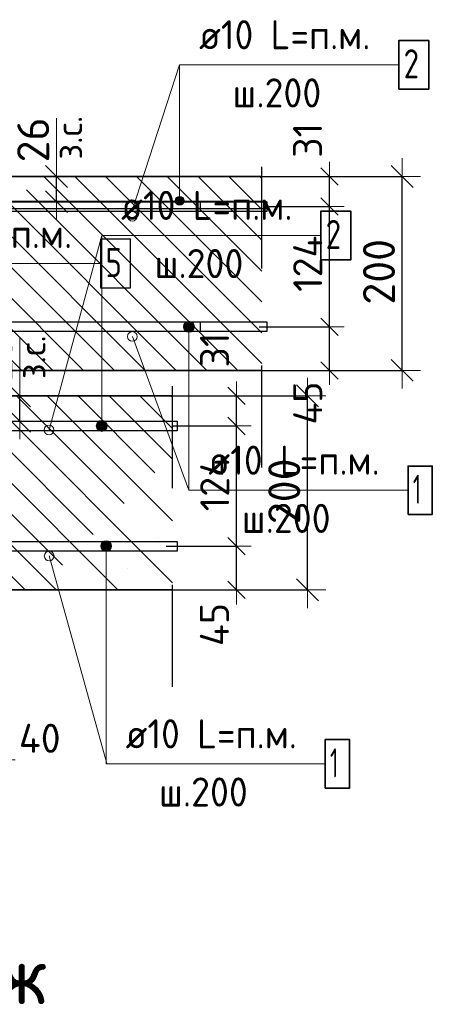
# Model space of a CAD drawing. Header units: metres. Extents: x -38 to 97, y -15 to 21.
# Tile 31 of 114: x 72.47 to 72.895, y 2.765 to 3.78. Entities that reach past the tile are written whole.
import ezdxf

# ---------------------------------------------------------------- set-up
doc = ezdxf.new("R2010")
doc.units = ezdxf.units.M
doc.header["$PDMODE"] = 65
doc.linetypes.add('______4', pattern=[0.135, 0.105, -0.03])
for name, color, linetype, lineweight in [('XR$3$Арм. стержнями верхней зоны', 180, 'Continuous', 35), ('XR$3$Арм. стержнями нижней зоны', 180, 'Continuous', 35), ('XR$3$Арм.стержн. Арматура края', 96, 'Continuous', 35), ('XR$3$Арм.стержн. Доп. арматура', 180, 'Continuous', 35), ('XR$3$Размерная линия (1)', 7, 'Continuous', 13), ('XR$3$Размерная линия_ общее', 7, 'Continuous', 13), ('XR$5$Арм. стержнями верхней зоны', 180, 'Continuous', 35), ('XR$5$Арм. стержнями нижней зоны', 180, 'Continuous', 35), ('XR$5$Арм.стержн. Арматура края', 96, 'Continuous', 35), ('XR$5$ВК__отв в полу 1-2 эт', 220, 'Continuous', 25), ('XR$5$Размерная линия (1)', 7, 'Continuous', 13), ('XR$5$Размерная линия_ общее', 7, 'Continuous', 13)]:
    doc.layers.add(name, color=color, linetype=linetype, lineweight=lineweight)
doc.styles.add('ISOCPEUR', font='txt')
doc.dimstyles.new('DIMSTYLE_11', dxfattribs={"dimtxt": 0.033, "dimasz": 0.0375, "dimexe": 0, "dimexo": 0, "dimgap": 0.0165, "dimtad": 2, "dimdec": 0, "dimlfac": 1000, "dimrnd": 1, "dimzin": 12, "dimdsep": 46, "dimtxsty": 'ISOCPEUR', "dimblk1": 'ALL_ML_STRICH', "dimblk2": 'ALL_ML_STRICH', "dimsah": 1, "dimcen": 0, "dimclrd": 7, "dimclre": 256, "dimclrt": 7, "dimadec": 0, "dimazin": 0, "dimtfac": 1, "dimtdec": 0, "dimtix": 1, "dimtmove": 2, "dimatfit": 3, "dimfxl": 0, "dimtvp": 1.2, "dimtzin": 0, "dimlwd": 0, "dimlwe": -3, "dimarcsym": 0})
doc.dimstyles.new('DIMSTYLE_12', dxfattribs={"dimtxt": 0.03, "dimasz": 0.03, "dimexe": 0, "dimexo": 0, "dimgap": 0.015, "dimtad": 2, "dimdec": 0, "dimlfac": 1000, "dimrnd": 1, "dimzin": 12, "dimdsep": 46, "dimtxsty": 'ISOCPEUR', "dimblk1": 'ALL_ML_STRICH', "dimblk2": 'ALL_ML_STRICH', "dimsah": 1, "dimcen": 0, "dimclrd": 7, "dimclre": 256, "dimclrt": 7, "dimadec": 0, "dimazin": 0, "dimtfac": 1, "dimtdec": 0, "dimtix": 1, "dimtmove": 2, "dimatfit": 3, "dimfxl": 0, "dimtzin": 0, "dimlwd": 0, "dimlwe": -3, "dimarcsym": 0})
doc.dimstyles.new('DIMSTYLE_14', dxfattribs={"dimtxt": 0.03, "dimasz": 0.03, "dimexe": 0, "dimexo": 0, "dimgap": 0.015, "dimtad": 2, "dimdec": 0, "dimlfac": 1000, "dimrnd": 1, "dimzin": 12, "dimdsep": 46, "dimtxsty": 'ISOCPEUR', "dimblk1": 'ALL_ML_STRICH', "dimblk2": 'ALL_ML_STRICH', "dimsah": 1, "dimcen": 0, "dimclrd": 7, "dimclre": 256, "dimclrt": 7, "dimadec": 0, "dimazin": 0, "dimtfac": 1, "dimtdec": 0, "dimtix": 1, "dimtmove": 2, "dimatfit": 3, "dimfxl": 0, "dimtvp": 1.2, "dimtzin": 0, "dimlwd": 0, "dimlwe": -3, "dimarcsym": 0})
doc.dimstyles.new('DIMSTYLE_8', dxfattribs={"dimtxt": 0.033, "dimasz": 0.0375, "dimexe": 0, "dimexo": 0, "dimgap": 0.0165, "dimtad": 2, "dimdec": 0, "dimlfac": 1000, "dimrnd": 1, "dimzin": 12, "dimdsep": 46, "dimtxsty": 'ISOCPEUR', "dimblk1": 'ALL_ML_STRICH', "dimblk2": 'ALL_ML_STRICH', "dimsah": 1, "dimcen": 0, "dimclrd": 7, "dimclre": 256, "dimclrt": 7, "dimadec": 0, "dimazin": 0, "dimtfac": 1, "dimtdec": 0, "dimtix": 1, "dimtmove": 2, "dimatfit": 3, "dimfxl": 0, "dimtzin": 0, "dimlwd": 0, "dimlwe": -3, "dimarcsym": 0})
pattern_1 = [(135, (0, 0), (-0.031819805, -0.031819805), [0.4, -0.05, 0, -0.05]), (135, (-0.01591, -0.01591), (-0.031819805, -0.031819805), [0.8, -0.1, 0.1, -0.1])]

# ---------------------------------------------------------------- blocks, each defined once
blk = doc.blocks.new('ALL_ML_STRICH')
at = {"color": 0, "linetype": 'ByBlock', "lineweight": -2}
for p, q in [((-0.3, -0.3), (0.3, 0.3)), ((0, -0.5), (0, 0.5)), ((-1, 0), (0.5, 0))]:
    blk.add_line(p, q, dxfattribs=at)
blk = doc.blocks.new('*D95')
at = {"layer": 'DEFPOINTS', "color": 7, "linetype": 'Continuous', "lineweight": 13, "transparency": 33554687}
for p in [(72.6929, 3.6183), (72.6929, 3.4183), (72.8644, 3.4183)]:
    blk.add_point(p, dxfattribs=at)
at = {"layer": 'XR$3$Размерная линия_ общее', "color": 253, "linetype": 'Continuous', "lineweight": -2, "true_color": 0xa0a0a0, "transparency": 33554687}
for p, q in [((72.7129, 3.6183), (72.8644, 3.6183)), ((72.7129, 3.4183), (72.8644, 3.4183))]:
    blk.add_line(p, q, dxfattribs=at)
at = {"layer": 'XR$3$Размерная линия_ общее', "color": 7, "linetype": 'Continuous', "lineweight": -2, "transparency": 33554687}
blk.add_line((72.8644, 3.4183), (72.8644, 3.6183), dxfattribs=at)
at = {"layer": 'XR$3$Размерная линия_ общее', "color": 7, "linetype": 'Continuous', "lineweight": 13, "transparency": 33554687, "xscale": 0.0375, "yscale": 0.0375, "zscale": 0.0375}
for p, rotation in [((72.8644, 3.6183), 90), ((72.8644, 3.4183), 270)]:
    blk.add_blockref('ALL_ML_STRICH', p, dxfattribs=dict(at, rotation=rotation))
at = {"layer": 'XR$3$Размерная линия_ общее', "color": 7, "linetype": 'Continuous', "lineweight": 13, "transparency": 33554687, "insert": (72.8404, 3.52), "char_height": 0.033, "width": 0.099, "attachment_point": 5, "rotation": 90, "style": 'ISOCPEUR'}
blk.add_mtext('\\A1;{200}', dxfattribs=at)
blk = doc.blocks.new('*D164')
at = {"layer": 'DEFPOINTS', "color": 7, "linetype": 'Continuous', "lineweight": 13, "transparency": 33554687}
for p in [(72.4677, 3.6183), (72.4677, 3.5923), (72.5077, 3.5923)]:
    blk.add_point(p, dxfattribs=at)
at = {"layer": 'XR$3$Размерная линия_ общее', "color": 253, "linetype": 'Continuous', "lineweight": -2, "true_color": 0xa0a0a0, "transparency": 33554687}
for p, q in [((72.4877, 3.6183), (72.5077, 3.6183)), ((72.4877, 3.5923), (72.5077, 3.5923))]:
    blk.add_line(p, q, dxfattribs=at)
at = {"layer": 'XR$3$Размерная линия_ общее', "color": 7, "linetype": 'Continuous', "lineweight": -2, "transparency": 33554687}
blk.add_line((72.5077, 3.5923), (72.5077, 3.6183), dxfattribs=at)
at = {"layer": 'XR$3$Размерная линия_ общее', "color": 7, "linetype": 'Continuous', "lineweight": 13, "transparency": 33554687, "xscale": 0.0375, "yscale": 0.0375, "zscale": 0.0375}
for p, rotation in [((72.5077, 3.6183), 90), ((72.5077, 3.5923), 270)]:
    blk.add_blockref('ALL_ML_STRICH', p, dxfattribs=dict(at, rotation=rotation))
at = {"layer": 'XR$3$Размерная линия_ общее', "color": 7, "linetype": 'Continuous', "lineweight": 13, "transparency": 33554687, "insert": (72.5072, 3.6357), "char_height": 0.027, "width": 0.00135, "attachment_point": 1, "rotation": 90, "line_spacing_factor": 0.60241, "style": 'ISOCPEUR'}
blk.add_mtext('з.с.', dxfattribs=at)
at = {"layer": 'XR$3$Размерная линия_ общее', "color": 7, "linetype": 'Continuous', "lineweight": 13, "transparency": 33554687, "insert": (72.4837, 3.656), "char_height": 0.033, "width": 0.066, "attachment_point": 5, "rotation": 90, "style": 'ISOCPEUR'}
blk.add_mtext('\\A1;{26}', dxfattribs=at)
blk = doc.blocks.new('*D213')
at = {"layer": 'DEFPOINTS', "color": 7, "linetype": 'Continuous', "lineweight": 13, "transparency": 33554687}
for p in [(72.6968, 3.4633), (72.7096, 3.4183), (72.7894, 3.4183)]:
    blk.add_point(p, dxfattribs=at)
at = {"layer": 'XR$3$Размерная линия (1)', "color": 9, "linetype": 'Continuous', "lineweight": -2, "true_color": 0xc7c7c7, "transparency": 33554687}
for p, q in [((72.7168, 3.4633), (72.7894, 3.4633)), ((72.7296, 3.4183), (72.7894, 3.4183))]:
    blk.add_line(p, q, dxfattribs=at)
at = {"layer": 'XR$3$Размерная линия (1)', "color": 7, "linetype": 'Continuous', "lineweight": -2, "transparency": 33554687}
blk.add_line((72.7894, 3.4183), (72.7894, 3.4633), dxfattribs=at)
at = {"layer": 'XR$3$Размерная линия (1)', "color": 7, "linetype": 'Continuous', "lineweight": 13, "transparency": 33554687, "xscale": 0.03, "yscale": 0.03, "zscale": 0.03}
for p, rotation in [((72.7894, 3.4633), 90), ((72.7894, 3.4183), 270)]:
    blk.add_blockref('ALL_ML_STRICH', p, dxfattribs=dict(at, rotation=rotation))
at = {"layer": 'XR$3$Размерная линия (1)', "color": 7, "linetype": 'Continuous', "lineweight": 13, "transparency": 33554687, "insert": (72.7669, 3.3846), "char_height": 0.03, "width": 0.06, "attachment_point": 5, "rotation": 90, "style": 'ISOCPEUR'}
blk.add_mtext('\\A1;{45}', dxfattribs=at)
blk = doc.blocks.new('*D214')
at = {"layer": 'DEFPOINTS', "color": 7, "linetype": 'Continuous', "lineweight": 13, "transparency": 33554687}
for p in [(72.7038, 3.5873), (72.6968, 3.4633), (72.7894, 3.4633)]:
    blk.add_point(p, dxfattribs=at)
at = {"layer": 'XR$3$Размерная линия (1)', "color": 9, "linetype": 'Continuous', "lineweight": -2, "true_color": 0xc7c7c7, "transparency": 33554687}
for p, q in [((72.7238, 3.5873), (72.7894, 3.5873)), ((72.7168, 3.4633), (72.7894, 3.4633))]:
    blk.add_line(p, q, dxfattribs=at)
at = {"layer": 'XR$3$Размерная линия (1)', "color": 7, "linetype": 'Continuous', "lineweight": -2, "transparency": 33554687}
blk.add_line((72.7894, 3.4633), (72.7894, 3.5873), dxfattribs=at)
at = {"layer": 'XR$3$Размерная линия (1)', "color": 7, "linetype": 'Continuous', "lineweight": 13, "transparency": 33554687, "xscale": 0.03, "yscale": 0.03, "zscale": 0.03}
for p, rotation in [((72.7894, 3.5873), 90), ((72.7894, 3.4633), 270)]:
    blk.add_blockref('ALL_ML_STRICH', p, dxfattribs=dict(at, rotation=rotation))
at = {"layer": 'XR$3$Размерная линия (1)', "color": 7, "linetype": 'Continuous', "lineweight": 13, "transparency": 33554687, "insert": (72.7669, 3.5283), "char_height": 0.03, "width": 0.09, "attachment_point": 5, "rotation": 90, "style": 'ISOCPEUR'}
blk.add_mtext('\\A1;{124}', dxfattribs=at)
blk = doc.blocks.new('*D215')
at = {"layer": 'DEFPOINTS', "color": 7, "linetype": 'Continuous', "lineweight": 13, "transparency": 33554687}
for p in [(72.6859, 3.6183), (72.7038, 3.5873), (72.7894, 3.5873)]:
    blk.add_point(p, dxfattribs=at)
at = {"layer": 'XR$3$Размерная линия (1)', "color": 9, "linetype": 'Continuous', "lineweight": -2, "true_color": 0xc7c7c7, "transparency": 33554687}
for p, q in [((72.7059, 3.6183), (72.7894, 3.6183)), ((72.7238, 3.5873), (72.7894, 3.5873))]:
    blk.add_line(p, q, dxfattribs=at)
at = {"layer": 'XR$3$Размерная линия (1)', "color": 7, "linetype": 'Continuous', "lineweight": -2, "transparency": 33554687}
blk.add_line((72.7894, 3.5873), (72.7894, 3.6183), dxfattribs=at)
at = {"layer": 'XR$3$Размерная линия (1)', "color": 7, "linetype": 'Continuous', "lineweight": 13, "transparency": 33554687, "xscale": 0.03, "yscale": 0.03, "zscale": 0.03}
for p, rotation in [((72.7894, 3.6183), 90), ((72.7894, 3.5873), 270)]:
    blk.add_blockref('ALL_ML_STRICH', p, dxfattribs=dict(at, rotation=rotation))
at = {"layer": 'XR$3$Размерная линия (1)', "color": 7, "linetype": 'Continuous', "lineweight": 13, "transparency": 33554687, "insert": (72.7667, 3.6556), "char_height": 0.03, "width": 0.06, "attachment_point": 5, "rotation": 90, "style": 'ISOCPEUR'}
blk.add_mtext('\\A1;{31}', dxfattribs=at)
blk = doc.blocks.new('*D381')
at = {"layer": 'DEFPOINTS', "color": 7, "linetype": 'Continuous', "lineweight": 13, "transparency": 33554687}
for p in [(72.4102, 3.132), (72.4501, 3.092), (72.4102, 3.0167)]:
    blk.add_point(p, dxfattribs=at)
at = {"layer": 'XR$5$Размерная линия (1)', "color": 9, "linetype": 'Continuous', "lineweight": -2, "true_color": 0xc7c7c7, "transparency": 33554687}
for p, q in [((72.4102, 3.112), (72.4102, 3.0167)), ((72.4501, 3.072), (72.4501, 3.0167))]:
    blk.add_line(p, q, dxfattribs=at)
at = {"layer": 'XR$5$Размерная линия (1)', "color": 7, "linetype": 'Continuous', "lineweight": -2, "transparency": 33554687}
blk.add_line((72.4102, 3.0167), (72.4501, 3.0167), dxfattribs=at)
at = {"layer": 'XR$5$Размерная линия (1)', "color": 7, "linetype": 'Continuous', "lineweight": 13, "transparency": 33554687, "xscale": 0.03, "yscale": 0.03, "zscale": 0.03, "rotation": 180}
blk.add_blockref('ALL_ML_STRICH', (72.4102, 3.0167), dxfattribs=at)
at = {"layer": 'XR$5$Размерная линия (1)', "color": 7, "linetype": 'Continuous', "lineweight": 13, "transparency": 33554687, "xscale": 0.03, "yscale": 0.03, "zscale": 0.03}
blk.add_blockref('ALL_ML_STRICH', (72.4501, 3.0167), dxfattribs=at)
at = {"layer": 'XR$5$Размерная линия (1)', "color": 7, "linetype": 'Continuous', "lineweight": 13, "transparency": 33554687, "insert": (72.4905, 3.0389), "char_height": 0.03, "width": 0.06, "attachment_point": 5, "style": 'ISOCPEUR'}
blk.add_mtext('\\A1;{40}', dxfattribs=at)
blk = doc.blocks.new('*D548')
at = {"layer": 'DEFPOINTS', "color": 7, "linetype": 'Continuous', "lineweight": 13, "transparency": 33554687}
for p in [(72.4298, 3.392), (72.4298, 3.366), (72.4698, 3.366)]:
    blk.add_point(p, dxfattribs=at)
at = {"layer": 'XR$5$Размерная линия_ общее', "color": 253, "linetype": 'Continuous', "lineweight": -2, "true_color": 0xa0a0a0, "transparency": 33554687}
for p, q in [((72.4498, 3.392), (72.4698, 3.392)), ((72.4498, 3.366), (72.4698, 3.366))]:
    blk.add_line(p, q, dxfattribs=at)
at = {"layer": 'XR$5$Размерная линия_ общее', "color": 7, "linetype": 'Continuous', "lineweight": -2, "transparency": 33554687}
blk.add_line((72.4698, 3.366), (72.4698, 3.392), dxfattribs=at)
at = {"layer": 'XR$5$Размерная линия_ общее', "color": 7, "linetype": 'Continuous', "lineweight": 13, "transparency": 33554687, "xscale": 0.0375, "yscale": 0.0375, "zscale": 0.0375}
for p, rotation in [((72.4698, 3.392), 90), ((72.4698, 3.366), 270)]:
    blk.add_blockref('ALL_ML_STRICH', p, dxfattribs=dict(at, rotation=rotation))
at = {"layer": 'XR$5$Размерная линия_ общее', "color": 7, "linetype": 'Continuous', "lineweight": 13, "transparency": 33554687, "insert": (72.4694, 3.4093), "char_height": 0.027, "width": 0.00135, "attachment_point": 1, "rotation": 90, "line_spacing_factor": 0.60241, "style": 'ISOCPEUR'}
blk.add_mtext('з.с.', dxfattribs=at)
at = {"layer": 'XR$5$Размерная линия_ общее', "color": 7, "linetype": 'Continuous', "lineweight": 13, "transparency": 33554687, "insert": (72.4458, 3.4297), "char_height": 0.033, "width": 0.066, "attachment_point": 5, "rotation": 90, "style": 'ISOCPEUR'}
blk.add_mtext('\\A1;{26}', dxfattribs=at)
blk = doc.blocks.new('*D549')
at = {"layer": 'DEFPOINTS', "color": 7, "linetype": 'Continuous', "lineweight": 13, "transparency": 33554687}
for p in [(72.6009, 3.237), (72.6137, 3.192), (72.6935, 3.192)]:
    blk.add_point(p, dxfattribs=at)
at = {"layer": 'XR$5$Размерная линия (1)', "color": 9, "linetype": 'Continuous', "lineweight": -2, "true_color": 0xc7c7c7, "transparency": 33554687}
for p, q in [((72.6209, 3.237), (72.6935, 3.237)), ((72.6337, 3.192), (72.6935, 3.192))]:
    blk.add_line(p, q, dxfattribs=at)
at = {"layer": 'XR$5$Размерная линия (1)', "color": 7, "linetype": 'Continuous', "lineweight": -2, "transparency": 33554687}
blk.add_line((72.6935, 3.192), (72.6935, 3.237), dxfattribs=at)
at = {"layer": 'XR$5$Размерная линия (1)', "color": 7, "linetype": 'Continuous', "lineweight": 13, "transparency": 33554687, "xscale": 0.03, "yscale": 0.03, "zscale": 0.03}
for p, rotation in [((72.6935, 3.237), 90), ((72.6935, 3.192), 270)]:
    blk.add_blockref('ALL_ML_STRICH', p, dxfattribs=dict(at, rotation=rotation))
at = {"layer": 'XR$5$Размерная линия (1)', "color": 7, "linetype": 'Continuous', "lineweight": 13, "transparency": 33554687, "insert": (72.6707, 3.1562), "char_height": 0.03, "width": 0.06, "attachment_point": 5, "rotation": 90, "style": 'ISOCPEUR'}
blk.add_mtext('\\A1;{45}', dxfattribs=at)
blk = doc.blocks.new('*D550')
at = {"layer": 'DEFPOINTS', "color": 7, "linetype": 'Continuous', "lineweight": 13, "transparency": 33554687}
for p in [(72.6079, 3.361), (72.6009, 3.237), (72.6935, 3.237)]:
    blk.add_point(p, dxfattribs=at)
at = {"layer": 'XR$5$Размерная линия (1)', "color": 9, "linetype": 'Continuous', "lineweight": -2, "true_color": 0xc7c7c7, "transparency": 33554687}
for p, q in [((72.6279, 3.361), (72.6935, 3.361)), ((72.6209, 3.237), (72.6935, 3.237))]:
    blk.add_line(p, q, dxfattribs=at)
at = {"layer": 'XR$5$Размерная линия (1)', "color": 7, "linetype": 'Continuous', "lineweight": -2, "transparency": 33554687}
blk.add_line((72.6935, 3.237), (72.6935, 3.361), dxfattribs=at)
at = {"layer": 'XR$5$Размерная линия (1)', "color": 7, "linetype": 'Continuous', "lineweight": 13, "transparency": 33554687, "xscale": 0.03, "yscale": 0.03, "zscale": 0.03}
for p, rotation in [((72.6935, 3.361), 90), ((72.6935, 3.237), 270)]:
    blk.add_blockref('ALL_ML_STRICH', p, dxfattribs=dict(at, rotation=rotation))
at = {"layer": 'XR$5$Размерная линия (1)', "color": 7, "linetype": 'Continuous', "lineweight": 13, "transparency": 33554687, "insert": (72.671, 3.302), "char_height": 0.03, "width": 0.09, "attachment_point": 5, "rotation": 90, "style": 'ISOCPEUR'}
blk.add_mtext('\\A1;{124}', dxfattribs=at)
blk = doc.blocks.new('*D551')
at = {"layer": 'DEFPOINTS', "color": 7, "linetype": 'Continuous', "lineweight": 13, "transparency": 33554687}
for p in [(72.59, 3.392), (72.6079, 3.361), (72.6935, 3.361)]:
    blk.add_point(p, dxfattribs=at)
at = {"layer": 'XR$5$Размерная линия (1)', "color": 9, "linetype": 'Continuous', "lineweight": -2, "true_color": 0xc7c7c7, "transparency": 33554687}
for p, q in [((72.61, 3.392), (72.6935, 3.392)), ((72.6279, 3.361), (72.6935, 3.361))]:
    blk.add_line(p, q, dxfattribs=at)
at = {"layer": 'XR$5$Размерная линия (1)', "color": 7, "linetype": 'Continuous', "lineweight": -2, "transparency": 33554687}
blk.add_line((72.6935, 3.361), (72.6935, 3.392), dxfattribs=at)
at = {"layer": 'XR$5$Размерная линия (1)', "color": 7, "linetype": 'Continuous', "lineweight": 13, "transparency": 33554687, "xscale": 0.03, "yscale": 0.03, "zscale": 0.03}
for p, rotation in [((72.6935, 3.392), 90), ((72.6935, 3.361), 270)]:
    blk.add_blockref('ALL_ML_STRICH', p, dxfattribs=dict(at, rotation=rotation))
at = {"layer": 'XR$5$Размерная линия (1)', "color": 7, "linetype": 'Continuous', "lineweight": 13, "transparency": 33554687, "insert": (72.6708, 3.4393), "char_height": 0.03, "width": 0.06, "attachment_point": 5, "rotation": 90, "style": 'ISOCPEUR'}
blk.add_mtext('\\A1;{31}', dxfattribs=at)
blk = doc.blocks.new('*D557')
at = {"layer": 'DEFPOINTS', "color": 7, "linetype": 'Continuous', "lineweight": 13, "transparency": 33554687}
for p in [(72.5952, 3.392), (72.5952, 3.192), (72.7667, 3.192)]:
    blk.add_point(p, dxfattribs=at)
at = {"layer": 'XR$5$Размерная линия_ общее', "color": 253, "linetype": 'Continuous', "lineweight": -2, "true_color": 0xa0a0a0, "transparency": 33554687}
for p, q in [((72.6152, 3.392), (72.7667, 3.392)), ((72.6152, 3.192), (72.7667, 3.192))]:
    blk.add_line(p, q, dxfattribs=at)
at = {"layer": 'XR$5$Размерная линия_ общее', "color": 7, "linetype": 'Continuous', "lineweight": -2, "transparency": 33554687}
blk.add_line((72.7667, 3.192), (72.7667, 3.392), dxfattribs=at)
at = {"layer": 'XR$5$Размерная линия_ общее', "color": 7, "linetype": 'Continuous', "lineweight": 13, "transparency": 33554687, "xscale": 0.0375, "yscale": 0.0375, "zscale": 0.0375}
for p, rotation in [((72.7667, 3.392), 90), ((72.7667, 3.192), 270)]:
    blk.add_blockref('ALL_ML_STRICH', p, dxfattribs=dict(at, rotation=rotation))
at = {"layer": 'XR$5$Размерная линия_ общее', "color": 7, "linetype": 'Continuous', "lineweight": 13, "transparency": 33554687, "insert": (72.7427, 3.2936), "char_height": 0.033, "width": 0.099, "attachment_point": 5, "rotation": 90, "style": 'ISOCPEUR'}
blk.add_mtext('\\A1;{200}', dxfattribs=at)

msp = doc.modelspace()

# ---------------------------------------------------------------- hatches: boundary and pattern name
at = {"linetype": 'Continuous', "lineweight": 25, "transparency": 33554687}
h = msp.add_hatch(dxfattribs=at)
h.set_pattern_fill('__________540', scale=0.015, style=0, pattern_type=2)
h.set_pattern_definition(pattern_1)
h.paths.add_polyline_path([(72.3459, 3.6183), (72.3459, 3.4183), (72.7196, 3.4183), (72.7196, 3.6183)], flags=0)
at = {"linetype": 'Continuous', "lineweight": 13, "transparency": 33554687}
h = msp.add_hatch(dxfattribs=at)
h.set_pattern_fill('__________540', scale=0.015, style=0, pattern_type=2)
h.set_pattern_definition(pattern_1)
h.paths.add_polyline_path([(72.2001, 3.392), (72.2001, 3.192), (72.6273, 3.192), (72.6273, 3.392)], flags=0)
at = {"layer": 'XR$3$Арм. стержнями верхней зоны', "linetype": 'Continuous', "lineweight": 13, "transparency": 33554687}
for points in [[(72.6386, 3.5956), (72.6309, 3.5956), (72.6303, 3.5933)], [(72.6386, 3.5956), (72.6303, 3.5933), (72.6393, 3.5933)], [(72.637, 3.5972), (72.6325, 3.5972), (72.6309, 3.5956)], [(72.637, 3.5972), (72.6309, 3.5956), (72.6386, 3.5956)], [(72.6325, 3.5972), (72.637, 3.5972), (72.6348, 3.5978)], [(72.6393, 3.5933), (72.6303, 3.5933), (72.6309, 3.5911)], [(72.6393, 3.5933), (72.6309, 3.5911), (72.6386, 3.5911)], [(72.6386, 3.5911), (72.6309, 3.5911), (72.6325, 3.5894)], [(72.6386, 3.5911), (72.6325, 3.5894), (72.637, 3.5894)], [(72.637, 3.5894), (72.6325, 3.5894), (72.6348, 3.5888)]]:
    msp.add_hatch(color=7, dxfattribs=at).paths.add_polyline_path(points)
at = {"layer": 'XR$3$Арм. стержнями нижней зоны', "linetype": 'Continuous', "lineweight": 13, "transparency": 33554687}
for points in [[(72.6388, 3.4633), (72.65, 3.4633), (72.6493, 3.4661)], [(72.6388, 3.4633), (72.6493, 3.4661), (72.6396, 3.4661)], [(72.6396, 3.4605), (72.65, 3.4633), (72.6388, 3.4633)], [(72.6396, 3.4661), (72.6493, 3.4661), (72.6472, 3.4681)], [(72.6396, 3.4661), (72.6472, 3.4681), (72.6416, 3.4681)], [(72.6396, 3.4605), (72.6493, 3.4605), (72.65, 3.4633)], [(72.6416, 3.4681), (72.6472, 3.4681), (72.6444, 3.4689)], [(72.6416, 3.4585), (72.6493, 3.4605), (72.6396, 3.4605)], [(72.6416, 3.4585), (72.6472, 3.4585), (72.6493, 3.4605)], [(72.6472, 3.4585), (72.6416, 3.4585), (72.6444, 3.4577)]]:
    msp.add_hatch(color=7, dxfattribs=at).paths.add_polyline_path(points)
at = {"layer": 'XR$5$Арм. стержнями верхней зоны', "linetype": 'Continuous', "lineweight": 13, "transparency": 33554687}
for points in [[(72.5592, 3.3638), (72.5496, 3.3638), (72.5488, 3.361)], [(72.5592, 3.3638), (72.5488, 3.361), (72.56, 3.361)], [(72.5572, 3.3658), (72.5516, 3.3658), (72.5496, 3.3638)], [(72.5572, 3.3658), (72.5496, 3.3638), (72.5592, 3.3638)], [(72.5516, 3.3658), (72.5572, 3.3658), (72.5544, 3.3666)], [(72.56, 3.361), (72.5488, 3.361), (72.5496, 3.3582)], [(72.56, 3.361), (72.5496, 3.3582), (72.5592, 3.3582)], [(72.5592, 3.3582), (72.5496, 3.3582), (72.5516, 3.3561)], [(72.5592, 3.3582), (72.5516, 3.3561), (72.5572, 3.3561)], [(72.5572, 3.3561), (72.5516, 3.3561), (72.5544, 3.3553)]]:
    msp.add_hatch(color=7, dxfattribs=at).paths.add_polyline_path(points)
at = {"layer": 'XR$5$Арм. стержнями нижней зоны', "linetype": 'Continuous', "lineweight": 13, "transparency": 33554687}
for points in [[(72.5534, 3.237), (72.5646, 3.237), (72.5639, 3.2398)], [(72.5534, 3.237), (72.5639, 3.2398), (72.5542, 3.2398)], [(72.5542, 3.2398), (72.5639, 3.2398), (72.5618, 3.2418)], [(72.5542, 3.2398), (72.5618, 3.2418), (72.5562, 3.2418)], [(72.5562, 3.2418), (72.5618, 3.2418), (72.559, 3.2426)], [(72.5542, 3.2342), (72.5646, 3.237), (72.5534, 3.237)], [(72.5542, 3.2342), (72.5639, 3.2342), (72.5646, 3.237)], [(72.5562, 3.2321), (72.5639, 3.2342), (72.5542, 3.2342)], [(72.5562, 3.2321), (72.5618, 3.2321), (72.5639, 3.2342)], [(72.5618, 3.2321), (72.5562, 3.2321), (72.559, 3.2313)]]:
    msp.add_hatch(color=7, dxfattribs=at).paths.add_polyline_path(points)

# ---------------------------------------------------------------- linework, layer by layer
at = {"color": 7, "linetype": 'Continuous', "lineweight": 13, "transparency": 33554687}
for p, q in [((72.5859, 3.5833), (72.6348, 3.7335)), ((72.5077, 3.6183), (72.5077, 3.6783)), ((72.586, 3.4533), (72.6444, 3.2947)), ((72.4698, 3.392), (72.4698, 3.452))]:
    msp.add_line(p, q, dxfattribs=at)
at = {"color": 7, "linetype": '______4', "lineweight": 25, "transparency": 33554687}
for p, q in [((72.7196, 3.3183), (72.7196, 3.7183)), ((72.6273, 3.092), (72.6273, 3.492))]:
    msp.add_line(p, q, dxfattribs=at)
at = {"color": 7, "linetype": 'Continuous', "lineweight": 35, "transparency": 33554687}
for p, q in [((72.7196, 3.6183), (72.3459, 3.6183)), ((72.3459, 3.4183), (72.7196, 3.4183)), ((72.6273, 3.392), (72.2001, 3.392)), ((72.4501, 3.192), (72.6273, 3.192))]:
    msp.add_line(p, q, dxfattribs=at)
at = {"color": 7, "linetype": 'Continuous', "lineweight": 13, "transparency": 33554687}
for centre in [(72.5859, 3.5773), (72.586, 3.4533), (72.5001, 3.3569), (72.5002, 3.2269)]:
    msp.add_circle(centre, 0.005, dxfattribs=at)
at = {"layer": 'XR$3$Арм. стержнями верхней зоны', "color": 7, "linetype": 'Continuous', "lineweight": 13, "transparency": 33554687}
for p, q in [((72.6348, 3.7335), (72.8608, 3.7335)), ((72.6348, 3.7335), (72.6348, 3.5933)), ((72.6348, 3.5978), (72.6348, 3.5978)), ((72.6303, 3.5933), (72.6303, 3.5933)), ((72.6348, 3.5888), (72.6348, 3.5888)), ((72.6393, 3.5933), (72.6393, 3.5933))]:
    msp.add_line(p, q, dxfattribs=at)
at = {"layer": 'XR$3$Арм. стержнями верхней зоны', "color": 7, "linetype": 'Continuous', "lineweight": 35, "transparency": 33554687}
msp.add_lwpolyline([(72.8608, 3.7085), (72.8918, 3.7085), (72.8918, 3.7585), (72.8608, 3.7585), (72.8608, 3.7085)], dxfattribs=at)
at = {"layer": 'XR$3$Арм. стержнями верхней зоны', "color": 4, "linetype": 'Continuous', "lineweight": 25, "transparency": 33554687}
msp.add_lwpolyline([(72.1459, 3.5923), (72.7246, 3.5923), (72.7246, 3.5823), (72.1459, 3.5823), (72.1459, 3.5923)], dxfattribs=at)
at = {"layer": 'XR$3$Арм. стержнями верхней зоны', "color": 7, "linetype": 'Continuous', "lineweight": 13, "transparency": 33554687}
msp.add_circle((72.6348, 3.5933), 0.0045, dxfattribs=at)
at = {"layer": 'XR$3$Арм. стержнями нижней зоны', "color": 7, "linetype": 'Continuous', "lineweight": 13, "transparency": 33554687}
for p, q in [((72.6388, 3.4633), (72.6388, 3.4633)), ((72.6444, 3.4689), (72.6444, 3.4689)), ((72.6444, 3.2947), (72.6444, 3.4633)), ((72.65, 3.4633), (72.65, 3.4633)), ((72.6444, 3.4577), (72.6444, 3.4577)), ((72.6444, 3.2947), (72.8704, 3.2947))]:
    msp.add_line(p, q, dxfattribs=at)
at = {"layer": 'XR$3$Арм. стержнями нижней зоны', "color": 4, "linetype": 'Continuous', "lineweight": 25, "transparency": 33554687}
msp.add_lwpolyline([(72.1459, 3.4683), (72.7246, 3.4683), (72.7246, 3.4583), (72.1459, 3.4583), (72.1459, 3.4683)], dxfattribs=at)
at = {"layer": 'XR$3$Арм. стержнями нижней зоны', "color": 7, "linetype": 'Continuous', "lineweight": 35, "transparency": 33554687}
msp.add_lwpolyline([(72.8704, 3.2697), (72.8954, 3.2697), (72.8954, 3.3197), (72.8704, 3.3197), (72.8704, 3.2697)], dxfattribs=at)
at = {"layer": 'XR$3$Арм. стержнями нижней зоны', "color": 7, "linetype": 'Continuous', "lineweight": 13, "transparency": 33554687}
msp.add_circle((72.6444, 3.4633), 0.00563, dxfattribs=at)
at = {"layer": 'XR$3$Арм.стержн. Арматура края', "color": 4, "linetype": 'Continuous', "lineweight": 25, "transparency": 33554687}
for points in [[(72.1893, 3.5923), (72.6559, 3.5923), (72.6559, 3.5823)], [(72.6559, 3.5823), (72.19, 3.5823)], [(72.19, 3.4683), (72.6559, 3.4683), (72.6559, 3.4583), (72.1893, 3.4583)]]:
    msp.add_lwpolyline(points, dxfattribs=at)
at = {"layer": 'XR$3$Арм.стержн. Арматура края', "color": 40, "linetype": 'Continuous', "lineweight": 25, "transparency": 33554687}
msp.add_lwpolyline([(72.3799, 3.5929), (72.7236, 3.5929), (72.7236, 3.5849), (72.38, 3.5849)], dxfattribs=at)
at = {"layer": 'XR$3$Арм.стержн. Доп. арматура', "color": 7, "linetype": 'Continuous', "lineweight": 13, "transparency": 33554687}
msp.add_line((72.3272, 3.5285), (72.5532, 3.5285), dxfattribs=at)
at = {"layer": 'XR$3$Арм.стержн. Доп. арматура', "color": 7, "linetype": 'Continuous', "lineweight": 25, "transparency": 33554687}
msp.add_lwpolyline([(72.5532, 3.5035), (72.5842, 3.5035), (72.5842, 3.5535), (72.5532, 3.5535), (72.5532, 3.5035)], dxfattribs=at)
at = {"layer": 'XR$5$Арм. стержнями верхней зоны', "color": 7, "linetype": 'Continuous', "lineweight": 13, "transparency": 33554687}
for p, q in [((72.5544, 3.5575), (72.7804, 3.5575)), ((72.5544, 3.5575), (72.5544, 3.361)), ((72.5544, 3.3666), (72.5544, 3.3666)), ((72.5488, 3.361), (72.5488, 3.361)), ((72.5544, 3.3553), (72.5544, 3.3553)), ((72.56, 3.361), (72.56, 3.361))]:
    msp.add_line(p, q, dxfattribs=at)
at = {"layer": 'XR$5$Арм. стержнями верхней зоны', "color": 7, "linetype": 'Continuous', "lineweight": 35, "transparency": 33554687}
msp.add_lwpolyline([(72.7804, 3.5325), (72.8114, 3.5325), (72.8114, 3.5825), (72.7804, 3.5825), (72.7804, 3.5325)], dxfattribs=at)
at = {"layer": 'XR$5$Арм. стержнями верхней зоны', "color": 4, "linetype": 'Continuous', "lineweight": 25, "transparency": 33554687}
msp.add_lwpolyline([(72.2251, 3.366), (72.6323, 3.366), (72.6323, 3.356), (72.2251, 3.356), (72.2251, 3.366)], dxfattribs=at)
msp.add_lwpolyline([(72.2251, 3.366), (72.6323, 3.366), (72.6323, 3.356), (72.2251, 3.356), (72.2251, 3.366)], dxfattribs=at)
at = {"layer": 'XR$5$Арм. стержнями верхней зоны', "color": 7, "linetype": 'Continuous', "lineweight": 13, "transparency": 33554687}
msp.add_circle((72.5544, 3.361), 0.00563, dxfattribs=at)
at = {"layer": 'XR$5$Арм. стержнями нижней зоны', "color": 7, "linetype": 'Continuous', "lineweight": 13, "transparency": 33554687}
for p, q in [((72.559, 3.2426), (72.559, 3.2426)), ((72.5534, 3.237), (72.5534, 3.237)), ((72.559, 3.0125), (72.559, 3.237)), ((72.559, 3.2313), (72.559, 3.2313)), ((72.5646, 3.237), (72.5646, 3.237)), ((72.559, 3.0125), (72.785, 3.0125))]:
    msp.add_line(p, q, dxfattribs=at)
at = {"layer": 'XR$5$Арм. стержнями нижней зоны', "color": 4, "linetype": 'Continuous', "lineweight": 25, "transparency": 33554687}
msp.add_lwpolyline([(72.2251, 3.242), (72.6323, 3.242), (72.6323, 3.232), (72.2251, 3.232), (72.2251, 3.242)], dxfattribs=at)
msp.add_lwpolyline([(72.2251, 3.242), (72.6323, 3.242), (72.6323, 3.232), (72.2251, 3.232), (72.2251, 3.242)], dxfattribs=at)
at = {"layer": 'XR$5$Арм. стержнями нижней зоны', "color": 7, "linetype": 'Continuous', "lineweight": 35, "transparency": 33554687}
msp.add_lwpolyline([(72.785, 2.9875), (72.81, 2.9875), (72.81, 3.0375), (72.785, 3.0375), (72.785, 2.9875)], dxfattribs=at)
at = {"layer": 'XR$5$Арм. стержнями нижней зоны', "color": 7, "linetype": 'Continuous', "lineweight": 13, "transparency": 33554687}
msp.add_circle((72.559, 3.237), 0.00563, dxfattribs=at)
at = {"layer": 'XR$5$Арм.стержн. Арматура края', "color": 4, "linetype": 'Continuous', "lineweight": 25, "transparency": 33554687}
for points in [[(72.2537, 3.366), (72.6323, 3.366), (72.6323, 3.356), (72.2544, 3.356)], [(72.2544, 3.242), (72.6323, 3.242), (72.6323, 3.232)], [(72.6323, 3.232), (72.2537, 3.232)]]:
    msp.add_lwpolyline(points, dxfattribs=at)
at = {"layer": 'XR$5$ВК__отв в полу 1-2 эт', "color": 7, "linetype": 'Continuous', "lineweight": 13, "transparency": 33554687}
for p, q in [((72.5001, 3.3569), (72.5544, 3.5575)), ((72.5002, 3.2269), (72.5596, 3.013))]:
    msp.add_line(p, q, dxfattribs=at)

# ---------------------------------------------------------------- texts
at = {"color": 7, "linetype": 'Continuous', "lineweight": 13, "transparency": 33554687, "insert": (72.4968, 2.7645), "char_height": 0.06, "width": 0.177778, "attachment_point": 9, "style": 'ISOCPEUR'}
msp.add_mtext('\\A1;{\\fISOCPEUR|i0|b0;\\H0.060000;\\W1.000000;\\C7;ж-ж}\\P', dxfattribs=at)
at = {"layer": 'XR$3$Арм. стержнями верхней зоны', "color": 7, "linetype": 'Continuous', "lineweight": 25, "transparency": 33554687, "char_height": 0.03, "attachment_point": 7, "style": 'ISOCPEUR'}
for s, insert, width in [('\\W0.94;ø10 L=п.м.', (72.6548, 3.7495), 0.199983), ('\\W0.78;2', (72.8658, 3.7195), 0.032641), ('\\W0.95;ш.200 ', (72.6893, 3.6895), 0.1312)]:
    msp.add_mtext(s, dxfattribs=dict(at, insert=insert, width=width))
at = {"layer": 'XR$3$Арм. стержнями нижней зоны', "color": 7, "linetype": 'Continuous', "lineweight": 25, "transparency": 33554687, "char_height": 0.03, "attachment_point": 7, "style": 'ISOCPEUR'}
for s, insert, width in [('\\W0.94;ø10 L=п.м.', (72.6644, 3.3107), 0.199983), ('\\W0.56;1', (72.8754, 3.2807), 0.023333), ('\\W0.95;ш.200 ', (72.6989, 3.2507), 0.1312)]:
    msp.add_mtext(s, dxfattribs=dict(at, insert=insert, width=width))
at = {"layer": 'XR$3$Арм.стержн. Доп. арматура', "color": 7, "linetype": 'Continuous', "lineweight": 25, "transparency": 33554687, "char_height": 0.03, "attachment_point": 7, "style": 'ISOCPEUR'}
for s, insert, width in [('\\W0.94;ø12 L=п.м.', (72.3472, 3.5445), 0.199983), ('\\W0.78;5', (72.5582, 3.5145), 0.032641)]:
    msp.add_mtext(s, dxfattribs=dict(at, insert=insert, width=width))
at = {"layer": 'XR$5$Арм. стержнями верхней зоны', "color": 7, "linetype": 'Continuous', "lineweight": 25, "transparency": 33554687, "char_height": 0.03, "attachment_point": 7, "style": 'ISOCPEUR'}
for s, insert, width in [('\\W0.94;ø10 L=п.м.', (72.5744, 3.5735), 0.199983), ('\\W0.78;2', (72.7854, 3.5435), 0.032641), ('\\W0.95;ш.200 ', (72.6089, 3.5135), 0.1312)]:
    msp.add_mtext(s, dxfattribs=dict(at, insert=insert, width=width))
at = {"layer": 'XR$5$Арм. стержнями нижней зоны', "color": 7, "linetype": 'Continuous', "lineweight": 25, "transparency": 33554687, "char_height": 0.03, "attachment_point": 7, "style": 'ISOCPEUR'}
for s, insert, width in [('\\W0.94;ø10 L=п.м.', (72.579, 3.0285), 0.199983), ('\\W0.56;1', (72.79, 2.9985), 0.023333), ('\\W0.95;ш.200 ', (72.6135, 2.9685), 0.1312)]:
    msp.add_mtext(s, dxfattribs=dict(at, insert=insert, width=width))

# ---------------------------------------------------------------- dimensions: what is measured, and where the dimension line sits
at = {"layer": 'XR$3$Размерная линия (1)', "color": 7, "linetype": 'Continuous', "lineweight": 13, "transparency": 33554687}
for base, p1, p2, dimstyle, picture, middle in [((72.7894, 3.6183), (72.7238, 3.5873), (72.7059, 3.6183), 'DIMSTYLE_14', '*D215', (72.7667, 3.6556)), ((72.7894, 3.5873), (72.7168, 3.4633), (72.7238, 3.5873), 'DIMSTYLE_12', '*D214', (72.7669, 3.5283)), ((72.7894, 3.4633), (72.7296, 3.4183), (72.7168, 3.4633), 'DIMSTYLE_14', '*D213', (72.7669, 3.3846))]:
    dim = msp.add_linear_dim(base=base, p1=p1, p2=p2, angle=90, dimstyle=dimstyle, override={"dimpost": '<>', "dimclrd": 7, "dimclre": 9, "dimclrt": 7, "dimlwd": 0, "dimlwe": 65533}, dxfattribs=at)
    dim.commit()
    dim.dimension.update_dxf_attribs({"geometry": picture, "text_midpoint": middle, "dimtype": 160})
at = {"layer": 'XR$3$Размерная линия_ общее', "color": 7, "linetype": 'Continuous', "lineweight": 13, "transparency": 33554687}
dim = msp.add_linear_dim(base=(72.5077, 3.6183), p1=(72.4877, 3.5923), p2=(72.4877, 3.6183), angle=90, text='<>\\Xз.с.', dimstyle='DIMSTYLE_11', override={"dimpost": '<>', "dimclrd": 7, "dimclre": 253, "dimclrt": 7, "dimlwd": 0, "dimlwe": 65533}, dxfattribs=at)
dim.commit()
dim.dimension.update_dxf_attribs({"geometry": '*D164', "text_midpoint": (72.4837, 3.656), "dimtype": 160})
dim = msp.add_linear_dim(base=(72.8644, 3.6183), p1=(72.7129, 3.4183), p2=(72.7129, 3.6183), angle=90, dimstyle='DIMSTYLE_8', override={"dimpost": '<>', "dimclrd": 7, "dimclre": 253, "dimclrt": 7, "dimlwd": 0, "dimlwe": 65533}, dxfattribs=at)
dim.commit()
dim.dimension.update_dxf_attribs({"geometry": '*D95', "text_midpoint": (72.8404, 3.52), "dimtype": 160})
at = {"layer": 'XR$5$Размерная линия (1)', "color": 7, "linetype": 'Continuous', "lineweight": 13, "transparency": 33554687}
for base, p1, p2, dimstyle, picture, middle in [((72.6935, 3.392), (72.6279, 3.361), (72.61, 3.392), 'DIMSTYLE_14', '*D551', (72.6708, 3.4393)), ((72.6935, 3.361), (72.6209, 3.237), (72.6279, 3.361), 'DIMSTYLE_12', '*D550', (72.671, 3.302)), ((72.6935, 3.237), (72.6337, 3.192), (72.6209, 3.237), 'DIMSTYLE_14', '*D549', (72.6707, 3.1562))]:
    dim = msp.add_linear_dim(base=base, p1=p1, p2=p2, angle=90, dimstyle=dimstyle, override={"dimpost": '<>', "dimclrd": 7, "dimclre": 9, "dimclrt": 7, "dimlwd": 0, "dimlwe": 65533}, dxfattribs=at)
    dim.commit()
    dim.dimension.update_dxf_attribs({"geometry": picture, "text_midpoint": middle, "dimtype": 160})
dim = msp.add_linear_dim(base=(72.4501, 3.0167), p1=(72.4102, 3.112), p2=(72.4501, 3.072), dimstyle='DIMSTYLE_14', override={"dimpost": '<>', "dimclrd": 7, "dimclre": 9, "dimclrt": 7, "dimlwd": 0, "dimlwe": 65533}, dxfattribs=at)
dim.commit()
dim.dimension.update_dxf_attribs({"geometry": '*D381', "text_midpoint": (72.4905, 3.0389), "dimtype": 160})
at = {"layer": 'XR$5$Размерная линия_ общее', "color": 7, "linetype": 'Continuous', "lineweight": 13, "transparency": 33554687}
dim = msp.add_linear_dim(base=(72.4698, 3.392), p1=(72.4498, 3.366), p2=(72.4498, 3.392), angle=90, text='<>\\Xз.с.', dimstyle='DIMSTYLE_11', override={"dimpost": '<>', "dimclrd": 7, "dimclre": 253, "dimclrt": 7, "dimlwd": 0, "dimlwe": 65533}, dxfattribs=at)
dim.commit()
dim.dimension.update_dxf_attribs({"geometry": '*D548', "text_midpoint": (72.4458, 3.4297), "dimtype": 160})
dim = msp.add_linear_dim(base=(72.7667, 3.392), p1=(72.6152, 3.192), p2=(72.6152, 3.392), angle=90, dimstyle='DIMSTYLE_8', override={"dimpost": '<>', "dimclrd": 7, "dimclre": 253, "dimclrt": 7, "dimlwd": 0, "dimlwe": 65533}, dxfattribs=at)
dim.commit()
dim.dimension.update_dxf_attribs({"geometry": '*D557', "text_midpoint": (72.7427, 3.2936), "dimtype": 160})

doc.saveas('drawing.dxf')
